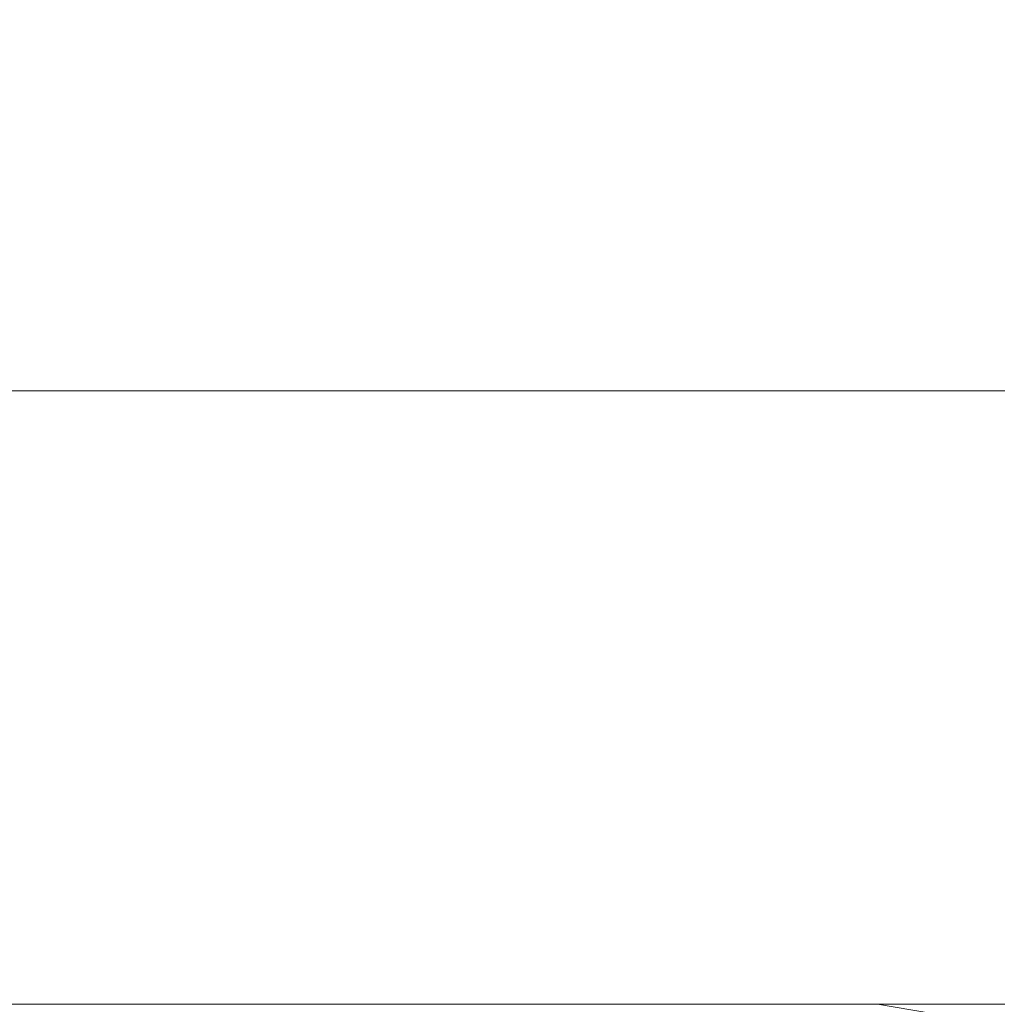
# Model space of a CAD drawing. Header units: millimetres. Extents: x 58537 to 97688, y -8921 to 14216.
# Tile 77 of 189: x 68624 to 68704, y 690 to 770. Entities that reach past the tile are written whole.
import ezdxf

# ---------------------------------------------------------------- set-up
doc = ezdxf.new("R2010")
doc.units = ezdxf.units.MM
doc.header["$MEASUREMENT"] = 0
doc.linetypes.add('Wipeout_Contour', pattern=[1000, 0, -1000])
doc.layers.add('Nowe_A-Armatura', color=7, linetype='Continuous')
doc.layers.add('Nowe_A-Wymiary-Zewnętrzne', color=7, linetype='Continuous')
doc.layers.add('Nowe_A-Armatura_Nr_pióra__1', color=7, linetype='Continuous', lineweight=13)
doc.layers.add('Nowe_A-Wymiary-Zewnętrzne_Nr_pióra__46', color=5, linetype='Continuous', lineweight=15)
doc.layers.add('Nowe_A-Wymiary-Zewnętrzne_Nr_pióra__45', color=7, linetype='Continuous', lineweight=15, true_color=0x40a5ff)
doc.layers.add('Nowe_A-Wymiary-Zewnętrzne_Nr_pióra__85', color=7, linetype='Continuous', lineweight=13, true_color=0x80c2ff)
doc.styles.add('STYL_AUTOMATYCZNY_2', font='arial.ttf')
doc.dimstyles.new('STYL_AUTOMATYCZNY__1', dxfattribs={"dimtxt": 125, "dimasz": 47.5, "dimexe": 0.18, "dimexo": 20, "dimgap": 0, "dimtad": 1, "dimdec": 1, "dimlfac": 0.1, "dimzin": 0, "dimdsep": 46, "dimtxsty": 'STYL_AUTOMATYCZNY_2', "dimblk": 'ARROWHEAD_11', "dimblk1": 'ARROWHEAD_11', "dimblk2": 'ARROWHEAD_11', "dimcen": 0.09, "dimclrd": 256, "dimclre": 256, "dimclrt": 5, "dimadec": 1, "dimazin": 0, "dimtfac": 1, "dimtdec": 4, "dimtmove": 0, "dimatfit": 3, "dimfxl": 0, "dimtolj": 1, "dimtzin": 0, "dimarcsym": 0})

# ---------------------------------------------------------------- blocks, each defined once
blk = doc.blocks.new('ElemPrzekroju_384')
at = {"color": 254, "linetype": 'Wipeout_Contour', "lineweight": 0, "ltscale": 1447302.154633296}
blk.add_wipeout([(68694.251, 690), (68700.168, 689), (68842.287, 689), (68834.763, 644.378), (68827.391, 599.666), (68818.013, 555.323), (68806.934, 511.367), (68802.678, 495.699), (69094.589, 0), (69094.589, 810), (69007.543, 810), (69007.329, 809.27), (69001.28, 791.63), (68994.489, 774.25), (68987.269, 757.06), (68979.719, 740), (68954.72, 740), (68952.32, 727), (68948.76, 714.26), (68944.09, 701.9), (68938.32, 690)], dxfattribs=at).dxf.layer = 'Nowe_A-Armatura'
blk = doc.blocks.new('ElemPrzekroju_385')
at = {"color": 254, "linetype": 'Wipeout_Contour', "lineweight": 0, "ltscale": 343226.253189}
blk.add_wipeout([(68620.518, 689), (68660.361, 689), (68658.147, 690), (68649.56, 690), (68620.518, 690)], dxfattribs=at).dxf.layer = 'Nowe_A-Armatura'
at = {"color": 254, "linetype": 'Wipeout_Contour', "lineweight": 0, "ltscale": 206021.233209}
blk.add_wipeout([(68670.589, 690), (68669.979, 690), (68670.306, 689)], dxfattribs=at).dxf.layer = 'Nowe_A-Armatura'
at = {"color": 254, "linetype": 'Wipeout_Contour', "lineweight": 0, "ltscale": 343341.604451}
blk.add_wipeout([(68660.361, 689), (68670.306, 689), (68669.979, 690), (68662.69, 690), (68660.685, 690)], dxfattribs=at).dxf.layer = 'Nowe_A-Armatura'
at = {"color": 254, "linetype": 'Wipeout_Contour', "lineweight": 0, "ltscale": 274714.511912}
blk.add_wipeout([(68670.306, 689), (68680.251, 689), (68679.472, 690), (68670.589, 690)], dxfattribs=at).dxf.layer = 'Nowe_A-Armatura'
at = {"color": 254, "linetype": 'Wipeout_Contour', "lineweight": 0, "ltscale": 206419.803034}
blk.add_wipeout([(68873.559, 701.9), (68662.69, 690), (68873.559, 690)], dxfattribs=at).dxf.layer = 'Nowe_A-Armatura'
at = {"color": 254, "linetype": 'Wipeout_Contour', "lineweight": 0, "ltscale": 206210.074311}
blk.add_wipeout([(68662.69, 701.9), (68662.69, 690), (68873.559, 701.9)], dxfattribs=at).dxf.layer = 'Nowe_A-Armatura'
at = {"layer": 'Nowe_A-Armatura_Nr_pióra__1', "color": 7, "linetype": 'Continuous', "lineweight": 13}
blk.add_line((68694.251, 690), (68700.168, 689), dxfattribs=at)
at = {"color": 254, "linetype": 'Wipeout_Contour', "lineweight": 0, "ltscale": 205984.955286}
blk.add_wipeout([(68662.69, 701.9), (68649.56, 690), (68662.69, 690)], dxfattribs=at).dxf.layer = 'Nowe_A-Armatura'
at = {"color": 254, "linetype": 'Wipeout_Contour', "lineweight": 0, "ltscale": 205972.956666}
blk.add_wipeout([(68649.56, 690), (68662.69, 701.9), (68649.56, 701.9)], dxfattribs=at).dxf.layer = 'Nowe_A-Armatura'
at = {"layer": 'Nowe_A-Armatura_Nr_pióra__1', "color": 7, "linetype": 'Continuous', "lineweight": 13}
blk.add_line((68662.69, 690), (68873.559, 690), dxfattribs=at)
at = {"color": 254, "linetype": 'Wipeout_Contour', "lineweight": 0, "ltscale": 205945.857283}
blk.add_wipeout([(68649.56, 701.9), (68636.72, 690), (68649.56, 690)], dxfattribs=at).dxf.layer = 'Nowe_A-Armatura'
at = {"color": 254, "linetype": 'Wipeout_Contour', "lineweight": 0, "ltscale": 205934.148673}
blk.add_wipeout([(68636.72, 701.9), (68636.72, 690), (68649.56, 701.9)], dxfattribs=at).dxf.layer = 'Nowe_A-Armatura'
at = {"layer": 'Nowe_A-Armatura_Nr_pióra__1', "color": 7, "linetype": 'Continuous', "lineweight": 13}
blk.add_line((68649.56, 690), (68662.69, 690), dxfattribs=at)
at = {"color": 254, "linetype": 'Wipeout_Contour', "lineweight": 0, "ltscale": 205907.779228}
blk.add_wipeout([(68624.32, 690), (68636.72, 690), (68636.72, 701.9)], dxfattribs=at).dxf.layer = 'Nowe_A-Armatura'
at = {"color": 254, "linetype": 'Wipeout_Contour', "lineweight": 0, "ltscale": 205896.51062}
blk.add_wipeout([(68636.72, 701.9), (68624.32, 701.9), (68624.32, 690)], dxfattribs=at).dxf.layer = 'Nowe_A-Armatura'
at = {"layer": 'Nowe_A-Armatura_Nr_pióra__1', "color": 7, "linetype": 'Continuous', "lineweight": 13}
for p, q in [((68612.46, 690), (68624.32, 690)), ((68624.32, 690), (68636.72, 690)), ((68636.72, 690), (68649.56, 690))]:
    blk.add_line(p, q, dxfattribs=at)
at = {"color": 254, "linetype": 'Wipeout_Contour', "lineweight": 0, "ltscale": 205908.147974}
blk.add_wipeout([(68636.72, 714.26), (68624.32, 701.9), (68636.72, 701.9)], dxfattribs=at).dxf.layer = 'Nowe_A-Armatura'
at = {"color": 254, "linetype": 'Wipeout_Contour', "lineweight": 0, "ltscale": 205896.886413}
blk.add_wipeout([(68624.32, 714.26), (68624.32, 701.9), (68636.72, 714.26)], dxfattribs=at).dxf.layer = 'Nowe_A-Armatura'
at = {"color": 254, "linetype": 'Wipeout_Contour', "lineweight": 0, "ltscale": 205908.536664}
blk.add_wipeout([(68636.72, 727), (68624.32, 714.26), (68636.72, 714.26)], dxfattribs=at).dxf.layer = 'Nowe_A-Armatura'
at = {"color": 254, "linetype": 'Wipeout_Contour', "lineweight": 0, "ltscale": 205897.281557}
blk.add_wipeout([(68624.32, 714.26), (68636.72, 727), (68624.32, 727)], dxfattribs=at).dxf.layer = 'Nowe_A-Armatura'
at = {"color": 254, "linetype": 'Wipeout_Contour', "lineweight": 0, "ltscale": 205908.943019}
blk.add_wipeout([(68624.32, 727), (68636.72, 727), (68636.72, 740)], dxfattribs=at).dxf.layer = 'Nowe_A-Armatura'
at = {"color": 254, "linetype": 'Wipeout_Contour', "lineweight": 0, "ltscale": 205946.225961}
blk.add_wipeout([(68649.56, 714.26), (68636.72, 701.9), (68649.56, 701.9)], dxfattribs=at).dxf.layer = 'Nowe_A-Armatura'
at = {"color": 254, "linetype": 'Wipeout_Contour', "lineweight": 0, "ltscale": 205897.693288}
blk.add_wipeout([(68636.72, 740), (68624.32, 740), (68624.32, 727)], dxfattribs=at).dxf.layer = 'Nowe_A-Armatura'
at = {"color": 254, "linetype": 'Wipeout_Contour', "lineweight": 0, "ltscale": 205934.524397}
blk.add_wipeout([(68636.72, 701.9), (68649.56, 714.26), (68636.72, 714.26)], dxfattribs=at).dxf.layer = 'Nowe_A-Armatura'
at = {"color": 254, "linetype": 'Wipeout_Contour', "lineweight": 0, "ltscale": 205946.614579}
blk.add_wipeout([(68636.72, 714.26), (68649.56, 714.26), (68649.56, 727)], dxfattribs=at).dxf.layer = 'Nowe_A-Armatura'
at = {"color": 254, "linetype": 'Wipeout_Contour', "lineweight": 0, "ltscale": 205934.919469}
blk.add_wipeout([(68649.56, 727), (68636.72, 727), (68636.72, 714.26)], dxfattribs=at).dxf.layer = 'Nowe_A-Armatura'
at = {"color": 254, "linetype": 'Wipeout_Contour', "lineweight": 0, "ltscale": 205947.020858}
blk.add_wipeout([(68636.72, 727), (68649.56, 727), (68649.56, 740)], dxfattribs=at).dxf.layer = 'Nowe_A-Armatura'
at = {"color": 254, "linetype": 'Wipeout_Contour', "lineweight": 0, "ltscale": 205985.323894}
blk.add_wipeout([(68649.56, 701.9), (68662.69, 701.9), (68662.69, 714.26)], dxfattribs=at).dxf.layer = 'Nowe_A-Armatura'
at = {"color": 254, "linetype": 'Wipeout_Contour', "lineweight": 0, "ltscale": 205935.331125}
blk.add_wipeout([(68649.56, 740), (68636.72, 740), (68636.72, 727)], dxfattribs=at).dxf.layer = 'Nowe_A-Armatura'
at = {"color": 254, "linetype": 'Wipeout_Contour', "lineweight": 0, "ltscale": 205973.332319}
blk.add_wipeout([(68662.69, 714.26), (68649.56, 714.26), (68649.56, 701.9)], dxfattribs=at).dxf.layer = 'Nowe_A-Armatura'
at = {"color": 254, "linetype": 'Wipeout_Contour', "lineweight": 0, "ltscale": 205985.712438}
blk.add_wipeout([(68649.56, 714.26), (68662.69, 714.26), (68662.69, 727)], dxfattribs=at).dxf.layer = 'Nowe_A-Armatura'
at = {"color": 254, "linetype": 'Wipeout_Contour', "lineweight": 0, "ltscale": 205973.727316}
blk.add_wipeout([(68662.69, 727), (68649.56, 727), (68649.56, 714.26)], dxfattribs=at).dxf.layer = 'Nowe_A-Armatura'
at = {"color": 254, "linetype": 'Wipeout_Contour', "lineweight": 0, "ltscale": 206420.96393}
blk.add_wipeout([(68662.69, 727), (68873.559, 727), (68873.559, 740)], dxfattribs=at).dxf.layer = 'Nowe_A-Armatura'
at = {"color": 254, "linetype": 'Wipeout_Contour', "lineweight": 0, "ltscale": 206420.170849}
blk.add_wipeout([(68662.69, 701.9), (68873.559, 701.9), (68873.559, 714.26)], dxfattribs=at).dxf.layer = 'Nowe_A-Armatura'
at = {"color": 254, "linetype": 'Wipeout_Contour', "lineweight": 0, "ltscale": 206211.25518}
blk.add_wipeout([(68662.69, 740), (68662.69, 727), (68873.559, 740)], dxfattribs=at).dxf.layer = 'Nowe_A-Armatura'
at = {"color": 254, "linetype": 'Wipeout_Contour', "lineweight": 0, "ltscale": 206210.449532}
blk.add_wipeout([(68662.69, 714.26), (68662.69, 701.9), (68873.559, 714.26)], dxfattribs=at).dxf.layer = 'Nowe_A-Armatura'
at = {"color": 254, "linetype": 'Wipeout_Contour', "lineweight": 0, "ltscale": 206421.425499}
blk.add_wipeout([(68662.69, 740), (68873.559, 740), (68873.559, 756.97)], dxfattribs=at).dxf.layer = 'Nowe_A-Armatura'
at = {"color": 254, "linetype": 'Wipeout_Contour', "lineweight": 0, "ltscale": 206211.763514}
blk.add_wipeout([(68662.69, 740), (68873.559, 756.97), (68662.69, 756.97)], dxfattribs=at).dxf.layer = 'Nowe_A-Armatura'
at = {"color": 254, "linetype": 'Wipeout_Contour', "lineweight": 0, "ltscale": 205986.581254}
blk.add_wipeout([(68649.56, 740), (68662.69, 740), (68662.69, 756.97)], dxfattribs=at).dxf.layer = 'Nowe_A-Armatura'
at = {"color": 254, "linetype": 'Wipeout_Contour', "lineweight": 0, "ltscale": 205974.647871}
blk.add_wipeout([(68662.69, 756.97), (68649.56, 756.97), (68649.56, 740)], dxfattribs=at).dxf.layer = 'Nowe_A-Armatura'
at = {"color": 254, "linetype": 'Wipeout_Contour', "lineweight": 0, "ltscale": 205986.11864}
blk.add_wipeout([(68649.56, 727), (68662.69, 727), (68662.69, 740)], dxfattribs=at).dxf.layer = 'Nowe_A-Armatura'
at = {"color": 254, "linetype": 'Wipeout_Contour', "lineweight": 0, "ltscale": 205974.138895}
blk.add_wipeout([(68662.69, 740), (68649.56, 740), (68649.56, 727)], dxfattribs=at).dxf.layer = 'Nowe_A-Armatura'
at = {"layer": 'Nowe_A-Armatura_Nr_pióra__1', "color": 7, "linetype": 'Continuous', "lineweight": 13}
blk.add_line((68662.69, 740), (68873.559, 740), dxfattribs=at)
at = {"color": 254, "linetype": 'Wipeout_Contour', "lineweight": 0, "ltscale": 205947.48356}
blk.add_wipeout([(68636.72, 740), (68649.56, 740), (68649.56, 756.97)], dxfattribs=at).dxf.layer = 'Nowe_A-Armatura'
at = {"color": 254, "linetype": 'Wipeout_Contour', "lineweight": 0, "ltscale": 206420.558553}
blk.add_wipeout([(68873.559, 727), (68662.69, 714.26), (68873.559, 714.26)], dxfattribs=at).dxf.layer = 'Nowe_A-Armatura'
at = {"color": 254, "linetype": 'Wipeout_Contour', "lineweight": 0, "ltscale": 205935.840197}
blk.add_wipeout([(68649.56, 756.97), (68636.72, 756.97), (68636.72, 740)], dxfattribs=at).dxf.layer = 'Nowe_A-Armatura'
at = {"color": 254, "linetype": 'Wipeout_Contour', "lineweight": 0, "ltscale": 206210.844061}
blk.add_wipeout([(68662.69, 727), (68662.69, 714.26), (68873.559, 727)], dxfattribs=at).dxf.layer = 'Nowe_A-Armatura'
at = {"layer": 'Nowe_A-Armatura_Nr_pióra__1', "color": 7, "linetype": 'Continuous', "lineweight": 13}
blk.add_line((68649.56, 740), (68662.69, 740), dxfattribs=at)
at = {"color": 254, "linetype": 'Wipeout_Contour', "lineweight": 0, "ltscale": 205909.405806}
blk.add_wipeout([(68624.32, 740), (68636.72, 740), (68636.72, 756.97)], dxfattribs=at).dxf.layer = 'Nowe_A-Armatura'
at = {"color": 254, "linetype": 'Wipeout_Contour', "lineweight": 0, "ltscale": 205898.202454}
blk.add_wipeout([(68636.72, 756.97), (68624.32, 756.97), (68624.32, 740)], dxfattribs=at).dxf.layer = 'Nowe_A-Armatura'
at = {"layer": 'Nowe_A-Armatura_Nr_pióra__1', "color": 7, "linetype": 'Continuous', "lineweight": 13}
for p, q in [((68612.46, 740), (68624.32, 740)), ((68624.32, 740), (68636.72, 740)), ((68636.72, 740), (68649.56, 740))]:
    blk.add_line(p, q, dxfattribs=at)
at = {"color": 254, "linetype": 'Wipeout_Contour', "lineweight": 0, "ltscale": 205909.968435}
blk.add_wipeout([(68624.32, 756.97), (68636.72, 756.97), (68636.72, 774.24)], dxfattribs=at).dxf.layer = 'Nowe_A-Armatura'
at = {"color": 254, "linetype": 'Wipeout_Contour', "lineweight": 0, "ltscale": 205898.772942}
blk.add_wipeout([(68636.72, 774.24), (68624.32, 774.24), (68624.32, 756.97)], dxfattribs=at).dxf.layer = 'Nowe_A-Armatura'
at = {"color": 254, "linetype": 'Wipeout_Contour', "lineweight": 0, "ltscale": 205948.046085}
blk.add_wipeout([(68636.72, 756.97), (68649.56, 756.97), (68649.56, 774.24)], dxfattribs=at).dxf.layer = 'Nowe_A-Armatura'
at = {"color": 254, "linetype": 'Wipeout_Contour', "lineweight": 0, "ltscale": 205936.410581}
blk.add_wipeout([(68649.56, 774.24), (68636.72, 774.24), (68636.72, 756.97)], dxfattribs=at).dxf.layer = 'Nowe_A-Armatura'
at = {"color": 254, "linetype": 'Wipeout_Contour', "lineweight": 0, "ltscale": 205987.143672}
blk.add_wipeout([(68649.56, 756.97), (68662.69, 756.97), (68662.69, 774.24)], dxfattribs=at).dxf.layer = 'Nowe_A-Armatura'
at = {"color": 254, "linetype": 'Wipeout_Contour', "lineweight": 0, "ltscale": 205975.218148}
blk.add_wipeout([(68662.69, 774.24), (68649.56, 774.24), (68649.56, 756.97)], dxfattribs=at).dxf.layer = 'Nowe_A-Armatura'
at = {"color": 254, "linetype": 'Wipeout_Contour', "lineweight": 0, "ltscale": 206421.986756}
blk.add_wipeout([(68662.69, 756.97), (68873.559, 756.97), (68873.559, 774.24)], dxfattribs=at).dxf.layer = 'Nowe_A-Armatura'
at = {"color": 254, "linetype": 'Wipeout_Contour', "lineweight": 0, "ltscale": 206212.333143}
blk.add_wipeout([(68873.559, 774.24), (68662.69, 774.24), (68662.69, 756.97)], dxfattribs=at).dxf.layer = 'Nowe_A-Armatura'
blk = doc.blocks.new('*D1013')
at = {"layer": 'Nowe_A-Wymiary-Zewnętrzne_Nr_pióra__45', "linetype": 'Continuous', "lineweight": 15, "true_color": 0x40a5ff}
for points in [[(93173.538, 2200), (93174.489, 2195.216), (93177.199, 2191.161), (93181.254, 2188.452), (93186.038, 2187.5), (93190.822, 2188.452), (93194.877, 2191.161), (93197.586, 2195.216), (93198.538, 2200), (93197.586, 2204.784), (93194.877, 2208.839), (93190.822, 2211.548), (93186.038, 2212.5), (93181.254, 2211.548), (93177.199, 2208.839), (93174.489, 2204.784)], [(93173.538, 0), (93174.489, -4.784), (93177.199, -8.839), (93181.254, -11.548), (93186.038, -12.5), (93190.822, -11.548), (93194.877, -8.839), (93197.586, -4.784), (93198.538, 0), (93197.586, 4.784), (93194.877, 8.839), (93190.822, 11.548), (93186.038, 12.5), (93181.254, 11.548), (93177.199, 8.839), (93174.489, 4.784)]]:
    blk.add_hatch(color=161, dxfattribs=at).paths.add_polyline_path(points)
at = {"layer": 'Nowe_A-Wymiary-Zewnętrzne_Nr_pióra__45', "color": 161, "linetype": 'Continuous', "lineweight": 15, "true_color": 0x40a5ff}
for centre in [(93186.038, 2200), (93186.038, 0)]:
    blk.add_circle(centre, 12.5, dxfattribs=at)
at = {"layer": 'Nowe_A-Wymiary-Zewnętrzne_Nr_pióra__85', "color": 151, "linetype": 'Continuous', "lineweight": 13, "true_color": 0x80c2ff}
for p, q in [((93173.538, 2200), (93139.163, 2200)), ((93232.913, 2200), (93198.538, 2200)), ((93186.038, 12.5), (93186.038, 2187.5)), ((93173.538, 0), (93139.163, 0)), ((93232.913, 0), (93198.538, 0))]:
    blk.add_line(p, q, dxfattribs=at)
at = {"layer": 'Nowe_A-Wymiary-Zewnętrzne_Nr_pióra__46', "color": 5, "lineweight": 15, "char_height": 125, "attachment_point": 7, "rotation": 90, "style": 'STYL_AUTOMATYCZNY_2'}
for s, insert in [('\\A1;{\\pql;\\fArial|b0|i0|c238|p0;\\W1.000000;220,0}', (93161.038, 1052.33)), ('\\A1;{\\pql;\\fArial|b0|i0|c238|p0;\\W1.000000;14,0}', (93161.038, 12.5))]:
    blk.add_mtext(s, dxfattribs=dict(at, insert=insert))
blk = doc.blocks.new('ARROWHEAD_11')
at = {"color": 0, "linetype": 'Continuous', "lineweight": 0}
blk.add_line((0, 0), (-1, 0), dxfattribs=at)
at = {"color": 0, "linetype": 'Continuous', "lineweight": 0, "const_width": 0.25, "flags": 128}
blk.add_lwpolyline([(-0.125, 0, 1), (0.125, 0, 1)], format="xyb", close=True, dxfattribs=at)
blk = doc.blocks.new('*D1027')
at = {"layer": 'Nowe_A-Wymiary-Zewnętrzne_Nr_pióra__45', "linetype": 'Continuous', "lineweight": 15, "true_color": 0x40a5ff}
for points in [[(93506.731, 12845.374), (93507.682, 12840.591), (93510.392, 12836.535), (93514.447, 12833.826), (93519.231, 12832.874), (93524.014, 12833.826), (93528.07, 12836.535), (93530.779, 12840.591), (93531.731, 12845.374), (93530.779, 12850.158), (93528.07, 12854.213), (93524.014, 12856.923), (93519.231, 12857.874), (93514.447, 12856.923), (93510.392, 12854.213), (93507.682, 12850.158)], [(93506.731, -450), (93507.682, -454.784), (93510.392, -458.839), (93514.447, -461.548), (93519.231, -462.5), (93524.014, -461.548), (93528.07, -458.839), (93530.779, -454.784), (93531.731, -450), (93530.779, -445.216), (93528.07, -441.161), (93524.014, -438.452), (93519.231, -437.5), (93514.447, -438.452), (93510.392, -441.161), (93507.682, -445.216)]]:
    blk.add_hatch(color=161, dxfattribs=at).paths.add_polyline_path(points)
at = {"layer": 'Nowe_A-Wymiary-Zewnętrzne_Nr_pióra__45', "color": 161, "linetype": 'Continuous', "lineweight": 15, "true_color": 0x40a5ff}
for centre in [(93519.231, 12845.374), (93519.231, -450)]:
    blk.add_circle(centre, 12.5, dxfattribs=at)
at = {"layer": 'Nowe_A-Wymiary-Zewnętrzne_Nr_pióra__85', "color": 151, "linetype": 'Continuous', "lineweight": 13, "true_color": 0x80c2ff}
for p, q in [((93519.231, 12857.874), (93519.231, 12870.374)), ((93506.731, 12845.374), (93472.356, 12845.374)), ((93566.106, 12845.374), (93531.731, 12845.374)), ((93519.231, -437.5), (93519.231, 12832.874)), ((93506.731, -450), (93472.356, -450)), ((93566.106, -450), (93531.731, -450)), ((93519.231, -475), (93519.231, -462.5))]:
    blk.add_line(p, q, dxfattribs=at)
at = {"layer": 'Nowe_A-Wymiary-Zewnętrzne_Nr_pióra__46', "color": 5, "lineweight": 15, "insert": (93494.231, 5911.708), "char_height": 125, "attachment_point": 7, "rotation": 90, "style": 'STYL_AUTOMATYCZNY_2'}
blk.add_mtext('\\A1;{\\pql;\\fArial|b0|i0|c238|p0;\\W1.000000;1\xa0329,5}', dxfattribs=at)
blk = doc.blocks.new('*D1032')
at = {"layer": 'Nowe_A-Wymiary-Zewnętrzne_Nr_pióra__45', "linetype": 'Continuous', "lineweight": 15, "true_color": 0x40a5ff}
for points in [[(90228.509, 2200), (90229.46, 2195.216), (90232.17, 2191.161), (90236.225, 2188.452), (90241.009, 2187.5), (90245.792, 2188.452), (90249.848, 2191.161), (90252.557, 2195.216), (90253.509, 2200), (90252.557, 2204.784), (90249.848, 2208.839), (90245.792, 2211.548), (90241.009, 2212.5), (90236.225, 2211.548), (90232.17, 2208.839), (90229.46, 2204.784)], [(90228.509, 0), (90229.46, -4.784), (90232.17, -8.839), (90236.225, -11.548), (90241.009, -12.5), (90245.792, -11.548), (90249.848, -8.839), (90252.557, -4.784), (90253.509, 0), (90252.557, 4.784), (90249.848, 8.839), (90245.792, 11.548), (90241.009, 12.5), (90236.225, 11.548), (90232.17, 8.839), (90229.46, 4.784)]]:
    blk.add_hatch(color=161, dxfattribs=at).paths.add_polyline_path(points)
at = {"layer": 'Nowe_A-Wymiary-Zewnętrzne_Nr_pióra__45', "color": 161, "linetype": 'Continuous', "lineweight": 15, "true_color": 0x40a5ff}
for centre in [(90241.009, 2200), (90241.009, 0)]:
    blk.add_circle(centre, 12.5, dxfattribs=at)
at = {"layer": 'Nowe_A-Wymiary-Zewnętrzne_Nr_pióra__85', "color": 151, "linetype": 'Continuous', "lineweight": 13, "true_color": 0x80c2ff}
for p, q in [((90228.509, 2200), (90194.134, 2200)), ((90287.884, 2200), (90253.509, 2200)), ((90241.009, 12.5), (90241.009, 2187.5)), ((90228.509, 0), (90194.134, 0)), ((90287.884, 0), (90253.509, 0))]:
    blk.add_line(p, q, dxfattribs=at)
at = {"layer": 'Nowe_A-Wymiary-Zewnętrzne_Nr_pióra__46', "color": 5, "lineweight": 15, "char_height": 125, "attachment_point": 7, "rotation": 90, "style": 'STYL_AUTOMATYCZNY_2'}
for s, insert in [('\\A1;{\\pql;\\fArial|b0|i0|c238|p0;\\W1.000000;34,0}', (90216.009, 1853.85)), ('\\A1;{\\pql;\\fArial|b0|i0|c238|p0;\\W1.000000;220,0}', (90216.009, 718.68))]:
    blk.add_mtext(s, dxfattribs=dict(at, insert=insert))
blk = doc.blocks.new('*D1049')
at = {"layer": 'Nowe_A-Wymiary-Zewnętrzne_Nr_pióra__45', "linetype": 'Continuous', "lineweight": 15, "true_color": 0x40a5ff}
for points in [[(77300.152, 1370), (77301.104, 1365.216), (77303.813, 1361.161), (77307.869, 1358.452), (77312.652, 1357.5), (77317.436, 1358.452), (77321.491, 1361.161), (77324.201, 1365.216), (77325.152, 1370), (77324.201, 1374.784), (77321.491, 1378.839), (77317.436, 1381.548), (77312.652, 1382.5), (77307.869, 1381.548), (77303.813, 1378.839), (77301.104, 1374.784)], [(77300.152, 0), (77301.104, -4.784), (77303.813, -8.839), (77307.869, -11.548), (77312.652, -12.5), (77317.436, -11.548), (77321.491, -8.839), (77324.201, -4.784), (77325.152, 0), (77324.201, 4.784), (77321.491, 8.839), (77317.436, 11.548), (77312.652, 12.5), (77307.869, 11.548), (77303.813, 8.839), (77301.104, 4.784)]]:
    blk.add_hatch(color=161, dxfattribs=at).paths.add_polyline_path(points)
at = {"layer": 'Nowe_A-Wymiary-Zewnętrzne_Nr_pióra__45', "color": 161, "linetype": 'Continuous', "lineweight": 15, "true_color": 0x40a5ff}
for centre in [(77312.652, 1370), (77312.652, 0)]:
    blk.add_circle(centre, 12.5, dxfattribs=at)
at = {"layer": 'Nowe_A-Wymiary-Zewnętrzne_Nr_pióra__85', "color": 151, "linetype": 'Continuous', "lineweight": 13, "true_color": 0x80c2ff}
for p, q in [((77300.152, 1370), (77265.777, 1370)), ((77359.527, 1370), (77325.152, 1370)), ((77312.652, 12.5), (77312.652, 1357.5)), ((77300.152, 0), (77265.777, 0)), ((77359.527, 0), (77325.152, 0))]:
    blk.add_line(p, q, dxfattribs=at)
at = {"layer": 'Nowe_A-Wymiary-Zewnętrzne_Nr_pióra__46', "color": 5, "lineweight": 15, "char_height": 125, "attachment_point": 7, "rotation": 90, "style": 'STYL_AUTOMATYCZNY_2'}
for s, insert in [('\\A1;{\\pql;\\fArial|b0|i0|c238|p0;\\W1.000000;16,0}', (77287.652, 1023.85)), ('\\A1;{\\pql;\\fArial|b0|i0|c238|p0;\\W1.000000;137,0}', (77287.652, 303.68))]:
    blk.add_mtext(s, dxfattribs=dict(at, insert=insert))

msp = doc.modelspace()

# ---------------------------------------------------------------- block references
at = {"layer": 'Nowe_A-Armatura', "lineweight": 0}
msp.add_blockref('ElemPrzekroju_384', (0, 0), dxfattribs=at)

# ---------------------------------------------------------------- next in the draw order: block references
msp.add_blockref('ElemPrzekroju_385', (0, 0), dxfattribs=at)

# ---------------------------------------------------------------- next in the draw order: dimensions: what is measured, and where the dimension line sits
at = {"layer": 'Nowe_A-Wymiary-Zewnętrzne', "color": 151, "linetype": 'Continuous', "lineweight": 13, "true_color": 0x80c2ff}
for base, p1, p2, picture, middle in [((93519.231, 12845.374), (63041.84, -450), (64717.212, 12845.374), '*D1027', (93431.731, 6192.829)), ((93186.038, 2200), (58537.267, 0), (64770.072, 2200), '*D1013', (93098.538, 1261.717)), ((90241.009, 2200), (58537.267, 0), (65240.072, 2200), '*D1032', (90153.509, 928.067)), ((77312.652, 1370), (58537.267, 0), (77870.072, 1370), '*D1049', (77225.152, 513.067))]:
    dim = msp.add_linear_dim(base=base, p1=p1, p2=p2, angle=90, dimstyle='STYL_AUTOMATYCZNY__1', dxfattribs=at)
    dim.commit()
    dim.dimension.update_dxf_attribs({"geometry": picture, "text_midpoint": middle, "dimtype": 160, "text_rotation": 90})

doc.saveas('drawing.dxf')
